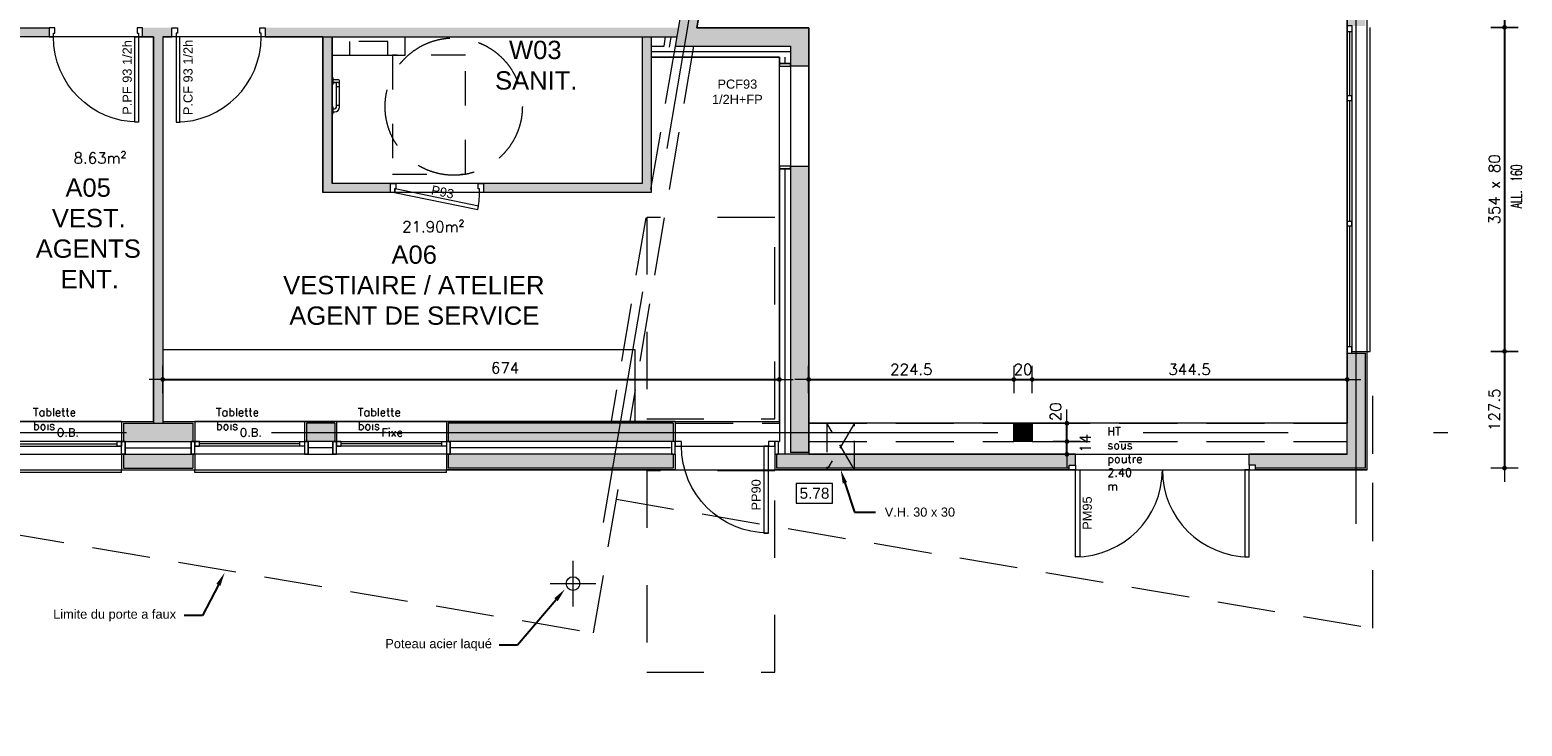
# Model space of a CAD drawing. Header units: metres. Extents: x 7788 to 81588, y -12566 to 39820.
# Tile 15 of 16: x 65276 to 81588, y 14314 to 21922. Entities that reach past the tile are written whole.
import ezdxf
from ezdxf import colors
from ezdxf.entities.mleader import LeaderData, LeaderLine
from ezdxf.math import Vec2, Vec3

# ---------------------------------------------------------------- set-up
doc = ezdxf.new("R2010")
doc.units = ezdxf.units.M
doc.header["$LTSCALE"] = 50
for name, pattern in [('AXES', [50.8, 31.75, -6.35, 6.35, -6.35]), ('CACHE', [9.525, 6.35, -3.175]), ('INTERROMPU', [19.05, 12.7, -6.35]), ('PLURIELLE', [0.5, 0.25, -0.25])]:
    doc.linetypes.add(name, pattern=pattern)
doc.layers.get('0').update_dxf_attribs({"lineweight": 0})
doc.layers.get('DefPoints').update_dxf_attribs({"lineweight": 0})
for name, color, linetype, lineweight in [('D-CLDIST', 3, 'Continuous', 0), ('D-CLDOUB', 2, 'Continuous', 0), ('D-ISOLAT', 104, 'Continuous', 0), ('E-MOBIL', 43, 'Continuous', 0), ('E-SERRUR', 9, 'Continuous', 0), ('H-CLOISON', 20, 'Continuous', 0), ('H-PAROIS', 9, 'Continuous', 0), ('O-MENUISEXT', 1, 'Continuous', 0), ('O-MENUISINT', 6, 'Continuous', 0), ('P-PLAF. PLACO', 60, 'Continuous', 0), ('R-ACCESSIBILITE PMR', 202, 'Continuous', 0), ('R-COT50', 7, 'Continuous', 0), ('R-TEXTE1', 7, 'Continuous', 0), ('R-TEXTE2', 1, 'Continuous', 0), ('S-AXESTR', 1, 'AXES', 0), ('S-CHARPENTE', 8, 'Continuous', 0), ('S-ELTVUS', 195, 'Continuous', 0), ('S-MACON', 4, 'Continuous', 0), ('S-POUTRE', 8, 'INTERROMPU', 0), ('S-SANIT.', 143, 'Continuous', 0), ('T-DIVERS', 52, 'Continuous', 0), ('T-TEXTE SURFACE', 31, 'Continuous', 0), ('V-ENDUIT', 3, 'Continuous', 0)]:
    doc.layers.add(name, color=color, linetype=linetype, lineweight=lineweight)
doc.layers.add('SU-SURHAB', color=21, linetype='Continuous', lineweight=0, plot=False)
doc.layers.add('SU-SURHOB', color=225, linetype='Continuous', lineweight=0, plot=False)
doc.styles.add('AAP Fort', font='swiss.ttf')
doc.styles.add('Cotation', font='Romans.shx')
doc.linetypes.add('ISOLATION', pattern='A,0.00254,-2.54,[134,ltypeshp.shx,S=2.54,R=0,X=-2.54,Y=0],-5.08,[134,ltypeshp.shx,S=2.54,R=180,X=2.54,Y=0],-2.54', length=10.16254)
doc.dimstyles.new('COT50', dxfattribs={"dimscale": 0, "dimtxt": 120, "dimasz": 10, "dimexe": 1.25, "dimexo": 0.625, "dimgap": 50, "dimtad": 1, "dimdec": 1, "dimlfac": 0.1, "dimrnd": 0.5, "dimdsep": 46, "dimtxsty": 'Cotation', "dimblk1": 'POINTCOT', "dimblk2": 'POINTCOT', "dimsah": 1, "dimcen": 150, "dimse1": 1, "dimse2": 1, "dimadec": 0, "dimazin": 0, "dimtfac": 1, "dimtdec": 1, "dimtix": 1, "dimtmove": 2, "dimatfit": 3, "dimldrblk": 'POINTCOT', "dimfxl": 1, "dimtolj": 1, "dimarcsym": 0})

# ---------------------------------------------------------------- blocks, each defined once
blk = doc.blocks.new('Pint_Cloison10_93')
for points in [[(-8.5, 0), (-4.5, 0), (-4.5, 93), (-8.5, 93)], [(-96, -10), (-102, -10), (-102, 0), (-97.5, 0), (-97.5, -4), (-96, -4)]]:
    blk.add_lwpolyline(points, close=True)
blk.add_lwpolyline([(0, -10), (-6, -10), (-6, -4), (-4.5, -4), (-4.5, 0), (0, 0), (0, -10)])
at = {"ltscale": 25}
blk.add_arc((-4.5, 0), 93, 90, 180, dxfattribs=at)
blk = doc.blocks.new('PORTE 90 CLOIS 12 SEMI FERMEE')
blk.add_lwpolyline([(-2, 0), (-2, -6), (-8, -6), (-8, -4.5), (-12, -4.5), (-12, 0), (-2, 0)])
for points in [[(-8.1, -5.3), (-12, -4.5), (-30.7, -95.6), (-26.8, -96.4)], [(-2, -96), (-2, -102), (-12, -102), (-12, -97.5), (-8, -97.5), (-8, -96)]]:
    blk.add_lwpolyline(points, close=True)
at = {"ltscale": 25}
blk.add_arc((-12, -4.5), 93, 258.4134, 270, dxfattribs=at)
blk = doc.blocks.new('Pext_90')
for points in [[(-7, 0), (-12, 0), (-12, 95), (-7, 95)], [(-102, -5), (-109, -5), (-109, 0), (-102, 0)], [(0, -5), (-7, -5), (-7, 0), (0, 0)]]:
    blk.add_lwpolyline(points, close=True)
blk.add_arc((-7, 0), 95, 90, 180)
blk = doc.blocks.new('POINTCOT')
for p, q in [((0, 15), (0, -15)), ((-15, 0), (15, 0))]:
    blk.add_line(p, q)
at = {"const_width": 2.5}
blk.add_lwpolyline([(-1.3, 0, 1), (1.3, 0, 1)], format="xyb", close=True, dxfattribs=at)
blk = doc.blocks.new('*D421')
at = {"layer": 'DefPoints', "color": 0}
for p in [(79895, 28913), (79895, 21949), (81395, 21949)]:
    blk.add_point(p, dxfattribs=at)
at = {"layer": 'R-COT50', "color": 0, "lineweight": -2}
blk.add_line((81395, 28903), (81395, 21959), dxfattribs=at)
at = {"layer": 'R-COT50', "color": 0, "lineweight": -2, "xscale": 10, "yscale": 10, "zscale": 10}
for p, rotation in [((81395, 28913), 90), ((81395, 21949), 270)]:
    blk.add_blockref('POINTCOT', p, dxfattribs=dict(at, rotation=rotation))
at = {"layer": 'R-COT50', "color": 0, "insert": (81285, 25431), "char_height": 120, "attachment_point": 5, "rotation": 90, "style": 'Cotation'}
blk.add_mtext('\\A1;696.5', dxfattribs=at)
blk = doc.blocks.new('*D422')
at = {"layer": 'DefPoints', "color": 0}
for p in [(79895, 21949), (79895, 18409), (81395, 18409)]:
    blk.add_point(p, dxfattribs=at)
at = {"layer": 'R-COT50', "color": 0, "lineweight": -2}
blk.add_line((81395, 21939), (81395, 18419), dxfattribs=at)
at = {"layer": 'R-COT50', "color": 0, "lineweight": -2, "xscale": 10, "yscale": 10, "zscale": 10}
for p, rotation in [((81395, 21949), 90), ((81395, 18409), 270)]:
    blk.add_blockref('POINTCOT', p, dxfattribs=dict(at, rotation=rotation))
at = {"layer": 'R-COT50', "color": 0, "insert": (81285, 20179), "char_height": 120, "attachment_point": 5, "rotation": 90, "style": 'Cotation'}
blk.add_mtext('\\A1;354 x 80', dxfattribs=at)
blk = doc.blocks.new('*D423')
at = {"layer": 'DefPoints', "color": 0}
for p in [(79895, 18409), (79895, 17134), (81395, 17134)]:
    blk.add_point(p, dxfattribs=at)
at = {"layer": 'R-COT50', "color": 0, "lineweight": -2}
blk.add_line((81395, 18399), (81395, 17144), dxfattribs=at)
at = {"layer": 'R-COT50', "color": 0, "lineweight": -2, "xscale": 10, "yscale": 10, "zscale": 10}
for p, rotation in [((81395, 18409), 90), ((81395, 17134), 270)]:
    blk.add_blockref('POINTCOT', p, dxfattribs=dict(at, rotation=rotation))
at = {"layer": 'R-COT50', "color": 0, "insert": (81285, 17772), "char_height": 120, "attachment_point": 5, "rotation": 90, "style": 'Cotation'}
blk.add_mtext('\\A1;127.5', dxfattribs=at)
blk = doc.blocks.new('*D569')
at = {"layer": 'DefPoints', "color": 0}
for p in [(76032, 18102), (73789, 17624), (76032, 17624)]:
    blk.add_point(p, dxfattribs=at)
at = {"layer": 'R-COT50', "color": 0, "lineweight": -2}
blk.add_line((73799, 18102), (76022, 18102), dxfattribs=at)
at = {"layer": 'R-COT50', "color": 0, "lineweight": -2, "xscale": 10, "yscale": 10, "zscale": 10, "rotation": 180}
blk.add_blockref('POINTCOT', (73789, 18102), dxfattribs=at)
at = {"layer": 'R-COT50', "color": 0, "lineweight": -2, "xscale": 10, "yscale": 10, "zscale": 10}
blk.add_blockref('POINTCOT', (76032, 18102), dxfattribs=at)
at = {"layer": 'R-COT50', "color": 0, "insert": (74911, 18212), "char_height": 120, "attachment_point": 5, "style": 'Cotation'}
blk.add_mtext('\\A1;224.5', dxfattribs=at)
blk = doc.blocks.new('*D570')
at = {"layer": 'DefPoints', "color": 0}
for p in [(76232, 18102), (76032, 17624), (76232, 17624)]:
    blk.add_point(p, dxfattribs=at)
at = {"layer": 'R-COT50', "color": 0, "lineweight": -2}
for p, q in [((76022, 18102), (76012, 18102)), ((76032, 18102), (76232, 18102)), ((76242, 18102), (76252, 18102))]:
    blk.add_line(p, q, dxfattribs=at)
at = {"layer": 'R-COT50', "color": 0, "lineweight": -2, "xscale": 10, "yscale": 10, "zscale": 10}
blk.add_blockref('POINTCOT', (76032, 18102), dxfattribs=at)
at = {"layer": 'R-COT50', "color": 0, "lineweight": -2, "xscale": 10, "yscale": 10, "zscale": 10, "rotation": 180}
blk.add_blockref('POINTCOT', (76232, 18102), dxfattribs=at)
at = {"layer": 'R-COT50', "color": 0, "insert": (76132, 18212), "char_height": 120, "attachment_point": 5, "style": 'Cotation'}
blk.add_mtext('\\A1;20', dxfattribs=at)
blk = doc.blocks.new('*D571')
at = {"layer": 'DefPoints', "color": 0}
for p in [(79675, 18102), (76232, 17624), (79675, 17624)]:
    blk.add_point(p, dxfattribs=at)
at = {"layer": 'R-COT50', "color": 0, "lineweight": -2}
blk.add_line((76242, 18102), (79665, 18102), dxfattribs=at)
at = {"layer": 'R-COT50', "color": 0, "lineweight": -2, "xscale": 10, "yscale": 10, "zscale": 10, "rotation": 180}
blk.add_blockref('POINTCOT', (76232, 18102), dxfattribs=at)
at = {"layer": 'R-COT50', "color": 0, "lineweight": -2, "xscale": 10, "yscale": 10, "zscale": 10}
blk.add_blockref('POINTCOT', (79675, 18102), dxfattribs=at)
at = {"layer": 'R-COT50', "color": 0, "insert": (77953, 18212), "char_height": 120, "attachment_point": 5, "style": 'Cotation'}
blk.add_mtext('\\A1;344.5', dxfattribs=at)
blk = doc.blocks.new('*D362')
at = {"layer": 'DefPoints', "color": 0}
for p in [(76401, 17424), (76612, 17424), (76401, 17284)]:
    blk.add_point(p, dxfattribs=at)
at = {"layer": 'R-COT50', "color": 0, "lineweight": -2}
blk.add_line((76612, 17294), (76612, 17414), dxfattribs=at)
at = {"layer": 'R-COT50', "color": 0, "lineweight": -2, "xscale": 10, "yscale": 10, "zscale": 10}
for p, rotation in [((76612, 17424), 90), ((76612, 17284), 270)]:
    blk.add_blockref('POINTCOT', p, dxfattribs=dict(at, rotation=rotation))
at = {"layer": 'R-COT50', "color": 0, "insert": (76813, 17403), "char_height": 120, "attachment_point": 5, "rotation": 90, "style": 'Cotation'}
blk.add_mtext('\\A1;14', dxfattribs=at)
blk = doc.blocks.new('*D363')
at = {"layer": 'DefPoints', "color": 0}
for p in [(76232, 17624), (76612, 17624), (76401, 17424)]:
    blk.add_point(p, dxfattribs=at)
at = {"layer": 'R-COT50', "color": 0, "lineweight": -2}
blk.add_line((76612, 17434), (76612, 17614), dxfattribs=at)
at = {"layer": 'R-COT50', "color": 0, "lineweight": -2, "xscale": 10, "yscale": 10, "zscale": 10}
for p, rotation in [((76612, 17624), 90), ((76612, 17424), 270)]:
    blk.add_blockref('POINTCOT', p, dxfattribs=dict(at, rotation=rotation))
at = {"layer": 'R-COT50', "color": 0, "insert": (76489, 17749), "char_height": 120, "attachment_point": 5, "rotation": 90, "style": 'Cotation'}
blk.add_mtext('\\A1;20', dxfattribs=at)
blk = doc.blocks.new('*D378')
at = {"layer": 'DefPoints', "color": 0}
for p in [(73469, 18102), (66729, 17644), (73469, 17644)]:
    blk.add_point(p, dxfattribs=at)
at = {"layer": 'R-COT50', "color": 0, "lineweight": -2}
blk.add_line((66739, 18102), (73459, 18102), dxfattribs=at)
at = {"layer": 'R-COT50', "color": 0, "lineweight": -2, "xscale": 10, "yscale": 10, "zscale": 10, "rotation": 180}
blk.add_blockref('POINTCOT', (66729, 18102), dxfattribs=at)
at = {"layer": 'R-COT50', "color": 0, "lineweight": -2, "xscale": 10, "yscale": 10, "zscale": 10}
blk.add_blockref('POINTCOT', (73469, 18102), dxfattribs=at)
at = {"layer": 'R-COT50', "color": 0, "insert": (70471, 18229), "char_height": 120, "attachment_point": 5, "style": 'Cotation'}
blk.add_mtext('\\A1;674', dxfattribs=at)

msp = doc.modelspace()

# ---------------------------------------------------------------- hatches: boundary and pattern name
at = {"layer": 'H-CLOISON'}
for points in [[(64084.13, 21844.27), (64084.13, 21944.27), (65489.13, 21944.27), (65489.13, 21844.27)], [(66829.13, 21944.27), (66509.13, 21944.27), (66509.13, 21844.27), (66829.13, 21844.27)], [(72345.43, 21844.73), (72362.4, 21944.27), (67849.13, 21944.27), (67849.13, 21844.27)], [(66629.13, 17624.27), (66729.13, 17624.27), (66729.13, 21844.27), (66629.13, 21844.27)], [(68579.13, 21844.27), (68479.13, 21844.27), (68479.13, 20244.27), (68579.13, 20244.27)], [(72069.13, 21844.27), (71969.13, 21844.27), (71969.13, 20244.27), (72069.13, 20244.27)], [(69216.63, 20244.27), (68479.13, 20244.27), (68479.13, 20144.27), (69216.63, 20144.27)], [(72069.13, 20244.27), (70236.63, 20244.27), (70236.63, 20144.27), (72069.13, 20144.27)]]:
    msp.add_hatch(color=256, dxfattribs=at).paths.add_polyline_path(points)
at = {"layer": 'H-PAROIS'}
h = msp.add_hatch(color=158, dxfattribs=at)
h.dxf.hatch_style = 1
h.paths.add_polyline_path([(73105.38, 25112.84), (73715.61, 28692.84), (77679.77, 28692.84), (77679.77, 28862.84), (77609.77, 28862.84), (77609.77, 28892.84), (73749.7, 28892.84), (74056.52, 30692.84), (74105.95, 30982.84), (73903.07, 30982.84), (73853.63, 30692.84), (65709.13, 30692.84), (65709.13, 30492.84), (73819.54, 30492.84), (72328.31, 21744.27), (73589.13, 21744.27), (73589.13, 21524.27), (73789.13, 21524.27), (73789.13, 21944.27), (72565.29, 21944.27), (73071.29, 24912.84), (79674.77, 24912.84), (79674.77, 21964.27), (79874.77, 21964.27), (79874.77, 28892.84), (78649.77, 28892.84), (78649.77, 28862.84), (78579.77, 28862.84), (78579.77, 28692.84), (79674.77, 28692.84), (79674.77, 25112.84)])
h = msp.add_hatch(color=158, dxfattribs=at)
h.dxf.hatch_style = 1
h.paths.add_polyline_path([(73589.13, 17304.27), (73789.13, 17304.27), (73789.13, 20434.27), (73589.13, 20434.27)])
h = msp.add_hatch(color=158, dxfattribs=at)
h.dxf.hatch_style = 1
h.paths.add_polyline_path([(79674.77, 17284.27), (79874.77, 17284.27), (79874.77, 18389.27), (79674.77, 18389.27)])
h = msp.add_hatch(color=158, dxfattribs=at)
h.dxf.hatch_style = 1
h.paths.add_polyline_path([(66299.13, 17624.27), (66299.13, 17424.27), (67059.13, 17424.27), (67059.13, 17624.27)])
h = msp.add_hatch(color=158, dxfattribs=at)
h.dxf.hatch_style = 1
h.paths.add_polyline_path([(68609.13, 17424.27), (68609.13, 17624.27), (68299.13, 17624.27), (68299.13, 17424.27)])
h = msp.add_hatch(color=158, dxfattribs=at)
h.dxf.hatch_style = 1
h.paths.add_polyline_path([(72309.13, 17424.27), (72309.13, 17624.27), (69849.13, 17624.27), (69849.13, 17424.27)])
h = msp.add_hatch(color=158, dxfattribs=at)
h.dxf.hatch_style = 1
h.paths.add_polyline_path([(76231.95, 17624.27), (76031.95, 17624.27), (76031.95, 17424.27), (76231.95, 17424.27)])
h = msp.add_hatch(color=158, dxfattribs=at)
h.dxf.hatch_style = 1
h.paths.add_polyline_path([(67059.13, 17134.27), (67059.13, 17284.27), (66299.13, 17284.27), (66299.13, 17134.27)])
h = msp.add_hatch(color=158, dxfattribs=at)
h.dxf.hatch_style = 1
h.paths.add_polyline_path([(72309.13, 17134.27), (72309.13, 17284.27), (69849.13, 17284.27), (69849.13, 17134.27)])
h = msp.add_hatch(color=158, dxfattribs=at)
h.dxf.hatch_style = 1
h.paths.add_polyline_path([(76634.77, 17134.27), (76634.77, 17164.27), (76704.77, 17164.27), (76704.77, 17284.27), (73439.13, 17284.27), (73439.13, 17134.27)])
h = msp.add_hatch(color=158, dxfattribs=at)
h.dxf.hatch_style = 1
h.paths.add_polyline_path([(79874.77, 17134.27), (79874.77, 17284.27), (78604.77, 17284.27), (78604.77, 17164.27), (78674.77, 17164.27), (78674.77, 17134.27)])

# ---------------------------------------------------------------- linework, layer by layer
at = {"layer": 'D-CLDIST'}
for p, q in [((66509.13, 21844.27), (66629.13, 21844.27)), ((66629.13, 21844.27), (66629.13, 17624.27)), ((66729.13, 21844.27), (66829.13, 21844.27)), ((66729.13, 21844.27), (66729.13, 17624.27)), ((67849.13, 21844.27), (71969.13, 21844.27)), ((68479.13, 21844.27), (68479.13, 20144.27)), ((68579.13, 21844.27), (68579.13, 20244.27)), ((71969.13, 21844.27), (72345.43, 21844.73)), ((71969.13, 21844.27), (71969.13, 20244.27)), ((72069.13, 21844.27), (72069.13, 20144.27)), ((69216.63, 20244.27), (68579.13, 20244.27)), ((71969.13, 20244.27), (70236.63, 20244.27)), ((69216.63, 20144.27), (68479.13, 20144.27)), ((72069.13, 20144.27), (70236.63, 20144.27))]:
    msp.add_line(p, q, dxfattribs=at)
msp.add_lwpolyline([(64084.13, 21844.27), (64084.13, 21944.27), (65489.13, 21944.27), (65489.13, 21844.27), (64309.13, 21844.27)], dxfattribs=at)
at = {"layer": 'D-CLDOUB'}
for p, q in [((69379.13, 21644.27), (69379.13, 21844.27)), ((72069.13, 21744.27), (72208.31, 21744.27)), ((72208.31, 21744.27), (72225.41, 21844.59)), ((68579.13, 21644.27), (69379.13, 21644.27)), ((72069.13, 21624.27), (73469.13, 21624.27)), ((73469.13, 21624.27), (73469.13, 21524.27)), ((73469.13, 20404.27), (73469.13, 17424.27)), ((66279.13, 17644.27), (66629.13, 17644.27)), ((66279.13, 17644.27), (66279.13, 17424.27)), ((66729.13, 17644.27), (67079.13, 17644.27)), ((67079.13, 17644.27), (67079.13, 17424.27)), ((68629.13, 17644.27), (68279.13, 17644.27)), ((68279.13, 17644.27), (68279.13, 17424.27)), ((68629.13, 17644.27), (68629.13, 17424.27)), ((72329.13, 17644.27), (69829.13, 17644.27)), ((69829.13, 17644.27), (69829.13, 17424.27)), ((72329.13, 17644.27), (72329.13, 17424.27)), ((73459.13, 17424.27), (73469.13, 17424.27))]:
    msp.add_line(p, q, dxfattribs=at)
at = {"layer": 'D-ISOLAT', "color": 32, "linetype": 'ISOLATION'}
for p, q in [((72267.17, 21732.49), (72286.1, 21843.57)), ((72069.13, 21684.27), (73589.13, 21684.27)), ((73529.13, 21624.27), (73529.13, 21554.27)), ((73529.13, 20404.27), (73529.13, 17284.27)), ((66329.13, 17354.27), (67029.13, 17354.27)), ((68579.13, 17354.27), (68329.13, 17354.27)), ((72280.31, 17354.27), (69879.13, 17354.27))]:
    msp.add_line(p, q, dxfattribs=at)
at = {"layer": 'E-MOBIL'}
for p, q in [((71894.13, 18424.27), (66729.13, 18424.27)), ((71894.13, 17624.27), (71894.13, 18424.27))]:
    msp.add_line(p, q, dxfattribs=at)
at = {"layer": 'E-SERRUR'}
for points in [[(73589.13, 21554.27), (73469.13, 21554.27), (73469.13, 21524.27), (73589.13, 21524.27)], [(73469.13, 21554.27), (73589.13, 21554.27), (73589.13, 20404.27), (73469.13, 20404.27)], [(73589.13, 20434.27), (73469.13, 20434.27), (73469.13, 20404.27), (73589.13, 20404.27)], [(76634.77, 17164.27), (76704.77, 17164.27), (76704.77, 17114.27), (76634.77, 17114.27)], [(78674.77, 17164.27), (78604.77, 17164.27), (78604.77, 17114.27), (78674.77, 17114.27)], [(76704.77, 17114.27), (76754.77, 17114.27), (76754.77, 16164.27), (76704.77, 16164.27)], [(78604.77, 17114.27), (78554.77, 17114.27), (78554.77, 16164.27), (78604.77, 16164.27)]]:
    msp.add_lwpolyline(points, close=True, dxfattribs=at)
for centre, start, end in [((76704.77, 17114.27), 270, 360), ((78604.77, 17114.27), 180, 270)]:
    msp.add_arc(centre, 950, start, end, dxfattribs=at)
at = {"layer": 'O-MENUISEXT'}
for p, q in [((79674.77, 21899.27), (79674.77, 18459.27)), ((79699.77, 21899.27), (79699.77, 21199.27)), ((79724.77, 21949.27), (79724.77, 18409.27)), ((79699.77, 21149.27), (79699.77, 19829.27)), ((79699.77, 19779.27), (79699.77, 18459.27)), ((65079.13, 17374.27), (66279.13, 17374.27)), ((65129.13, 17399.27), (66229.13, 17399.27)), ((68279.13, 17374.27), (67079.13, 17374.27)), ((68229.13, 17399.27), (67129.13, 17399.27)), ((69829.13, 17374.27), (68629.13, 17374.27)), ((69779.13, 17399.27), (68679.13, 17399.27)), ((68319.13, 17284.27), (68589.13, 17284.27))]:
    msp.add_line(p, q, dxfattribs=at)
for points in [[(79724.77, 21969.27), (79724.77, 21899.27), (79674.77, 21899.27), (79674.77, 21969.27)], [(79724.77, 21149.27), (79724.77, 21199.27), (79674.77, 21199.27), (79674.77, 21149.27)], [(79724.77, 19779.27), (79724.77, 19829.27), (79674.77, 19829.27), (79674.77, 19779.27)], [(79724.77, 18389.27), (79724.77, 18459.27), (79674.77, 18459.27), (79674.77, 18389.27)], [(65039.13, 17284.27), (66319.13, 17284.27), (66319.13, 17424.27), (65039.13, 17424.27)], [(66279.13, 17374.27), (66229.13, 17374.27), (66229.13, 17424.27), (66279.13, 17424.27)], [(66279.13, 17284.27), (66279.13, 17424.27), (66319.13, 17424.27), (66319.13, 17284.27)], [(67079.13, 17284.27), (67079.13, 17424.27), (67039.13, 17424.27), (67039.13, 17284.27)], [(68319.13, 17284.27), (67039.13, 17284.27), (67039.13, 17424.27), (68319.13, 17424.27)], [(67079.13, 17374.27), (67129.13, 17374.27), (67129.13, 17424.27), (67079.13, 17424.27)], [(68279.13, 17374.27), (68229.13, 17374.27), (68229.13, 17424.27), (68279.13, 17424.27)], [(68319.13, 17284.27), (68319.13, 17424.27), (68279.13, 17424.27), (68279.13, 17284.27)], [(68629.13, 17284.27), (68629.13, 17424.27), (68589.13, 17424.27), (68589.13, 17284.27)], [(69869.13, 17284.27), (68589.13, 17284.27), (68589.13, 17424.27), (69869.13, 17424.27)], [(68629.13, 17374.27), (68679.13, 17374.27), (68679.13, 17424.27), (68629.13, 17424.27)], [(69829.13, 17374.27), (69779.13, 17374.27), (69779.13, 17424.27), (69829.13, 17424.27)], [(69869.13, 17284.27), (69869.13, 17424.27), (69829.13, 17424.27), (69829.13, 17284.27)], [(72329.13, 17284.27), (72329.13, 17424.27), (72289.13, 17424.27), (72289.13, 17284.27)], [(73459.13, 17284.27), (73459.13, 17424.27), (73419.13, 17424.27), (73419.13, 17284.27)]]:
    msp.add_lwpolyline(points, close=True, dxfattribs=at)
at = {"layer": 'P-PLAF. PLACO', "color": 253}
msp.add_lwpolyline([(72565.29, 21944.27), (73071.29, 24912.84), (79674.77, 24912.84), (79674.77, 17624.27), (73789.13, 17624.27), (73789.13, 21944.27), (72565.29, 21944.27)], dxfattribs=at)
at = {"layer": 'R-ACCESSIBILITE PMR', "linetype": 'PLURIELLE', "ltscale": 50}
for points in [[(73419.3, 19872.34), (72019.3, 19872.34), (72019.3, 17672.34), (73419.3, 17672.34), (73419.3, 19872.34)], [(73419.3, 17104.2), (72019.3, 17104.2), (72019.3, 14904.2), (73419.3, 14904.2), (73419.3, 17104.2)]]:
    msp.add_lwpolyline(points, dxfattribs=at)
at = {"layer": 'R-ACCESSIBILITE PMR', "linetype": 'INTERROMPU'}
msp.add_circle((69909.38, 21083.19), 750, dxfattribs=at)
at = {"layer": 'R-TEXTE1'}
msp.add_lwpolyline([(73651.49, 16752.2), (74048.37, 16752.2), (74048.37, 16964.29), (73651.49, 16964.29)], close=True, dxfattribs=at)
at = {"layer": 'S-AXESTR', "ltscale": 5}
for p, q in [((74106.06, 31578.62), (71542.4, 16538.49)), ((79774.77, 16524.27), (79774.77, 29812.84)), ((55219.13, 17524.27), (80774.77, 17524.27))]:
    msp.add_line(p, q, dxfattribs=at)
at = {"layer": 'S-CHARPENTE', "linetype": 'AXES', "ltscale": 0.5}
for p, q in [((71213.19, 15621.74), (71213.19, 16121.74)), ((70963.19, 15871.74), (71463.19, 15871.74))]:
    msp.add_line(p, q, dxfattribs=at)
at = {"layer": 'S-CHARPENTE'}
msp.add_circle((71213.19, 15871.74), 75, dxfattribs=at)
at = {"layer": 'S-ELTVUS'}
for p, q in [((79924.77, 18409.27, 30), (79924.77, 21949.27, 30)), ((79894.77, 18409.27), (79924.77, 18409.27, 30)), ((66279.13, 17644.27), (65079.13, 17644.27)), ((68279.13, 17644.27), (67079.13, 17644.27)), ((69829.13, 17644.27), (68629.13, 17644.27)), ((72399.13, 17374.27), (73349.13, 17374.27)), ((66279.13, 17084.27), (65079.13, 17084.27)), ((66279.13, 17084.27), (66279.13, 17114.27)), ((67079.13, 17084.27), (67079.13, 17114.27)), ((69829.13, 17084.27), (67079.13, 17084.27)), ((69829.13, 17084.27), (69829.13, 17114.27)), ((69829.13, 17084.27), (69829.13, 17084.27)), ((76754.77, 17114.27), (78554.77, 17114.27))]:
    msp.add_line(p, q, dxfattribs=at)
at = {"layer": 'S-MACON'}
for p, q in [((73903.07, 30982.84), (72328.31, 21744.27)), ((73789.13, 21524.27), (73789.13, 21944.27)), ((72328.31, 21744.27), (73589.13, 21744.27)), ((73589.13, 21744.27), (73589.13, 21524.27)), ((73789.13, 21524.27), (73589.13, 21524.27)), ((73589.13, 20434.27), (73589.13, 17304.27)), ((73589.13, 20434.27), (73789.13, 20434.27)), ((73789.13, 17304.27), (73789.13, 20434.27)), ((79674.77, 17284.27), (79674.77, 18389.27)), ((79674.77, 18389.27), (79874.77, 18389.27)), ((79874.77, 17134.27), (79874.77, 18389.27)), ((66299.13, 17624.27), (67059.13, 17624.27)), ((66299.13, 17624.27), (66299.13, 17424.27)), ((67059.13, 17624.27), (67059.13, 17424.27)), ((68609.13, 17624.27), (68299.13, 17624.27)), ((68299.13, 17624.27), (68299.13, 17424.27)), ((68609.13, 17624.27), (68609.13, 17424.27)), ((72309.13, 17624.27), (69849.13, 17624.27)), ((69849.13, 17624.27), (69849.13, 17424.27)), ((72309.13, 17624.27), (72309.13, 17424.27)), ((66299.13, 17424.27), (67059.13, 17424.27)), ((68609.13, 17424.27), (68299.13, 17424.27)), ((72309.13, 17424.27), (69849.13, 17424.27)), ((73789.13, 17304.27), (73589.13, 17304.27)), ((66299.13, 17284.27), (66299.13, 17134.27)), ((66299.13, 17284.27), (67059.13, 17284.27)), ((66299.13, 17134.27), (67059.13, 17134.27)), ((67059.13, 17284.27), (67059.13, 17134.27)), ((72309.13, 17284.27), (69849.13, 17284.27)), ((69849.13, 17284.27), (69849.13, 17134.27)), ((72309.13, 17134.27), (69849.13, 17134.27)), ((72309.13, 17284.27), (72309.13, 17134.27)), ((76704.77, 17284.27), (73439.13, 17284.27)), ((73439.13, 17284.27), (73439.13, 17134.27)), ((76634.77, 17134.27), (73439.13, 17134.27)), ((79674.77, 17284.27), (78604.77, 17284.27)), ((79874.77, 17134.27), (78674.77, 17134.27))]:
    msp.add_line(p, q, dxfattribs=at)
msp.add_lwpolyline([(76031.95, 17624.27), (76231.95, 17624.27), (76231.95, 17424.27), (76031.95, 17424.27)], close=True, dxfattribs=at)
for points in [[(76634.77, 17139.27), (76634.77, 17164.27), (76704.77, 17164.27), (76704.77, 17284.27)], [(78674.77, 17139.27), (78674.77, 17164.27), (78604.77, 17164.27), (78604.77, 17284.27)]]:
    msp.add_lwpolyline(points, dxfattribs=at)
at = {"layer": 'S-POUTRE'}
for p, q in [((72328.31, 21744.27), (71626.04, 17624.27)), ((72531.19, 21744.27), (71828.92, 17624.27)), ((73589.13, 21524.27), (73589.13, 20434.27)), ((73789.13, 21524.27), (73789.13, 20434.27)), ((79954.76, 15383.44), (79954.76, 18226.57)), ((72329.13, 17624.27), (73469.13, 17624.27)), ((73789.13, 17624.27), (76031.95, 17624.27)), ((76231.95, 17624.27), (79674.77, 17624.27)), ((73789.13, 17424.27), (76031.95, 17424.27)), ((76231.95, 17424.27), (79674.77, 17424.27)), ((71438.49, 15333.74), (71741.99, 17114.27)), ((71687.17, 16792.69), (79954.76, 15383.44)), ((64084.56, 16587.25), (71438.49, 15333.74))]:
    msp.add_line(p, q, dxfattribs=at)
at = {"layer": 'S-SANIT.'}
for p, q in [((68579.13, 21397.35), (68579.13, 21327.35)), ((68589.13, 21397.35), (68579.13, 21397.35)), ((68591.13, 21329.35), (68591.13, 21395.35)), ((68593, 21379.35), (68643.94, 21379.35)), ((68579.13, 21327.35), (68589.13, 21327.35)), ((68593, 21345.35), (68627.01, 21345.35)), ((68643.94, 21345.35), (68595.47, 21345.35)), ((68627, 21304.35), (68661, 21304.35)), ((68627.01, 21100.35), (68627.01, 21345.35)), ((68661.01, 21100.35), (68661.01, 21362.35)), ((68589.13, 21077.35), (68579.13, 21077.35)), ((68579.13, 21077.35), (68579.13, 21007.35)), ((68591.13, 21009.35), (68591.13, 21075.35)), ((68591.13, 21059.35), (68607.13, 21059.35)), ((68627, 21100.35), (68661, 21100.35)), ((68627, 21077.35), (68627, 21100.35)), ((68661, 21077.35), (68661, 21100.35)), ((68579.13, 21007.19), (68589.13, 21007.19)), ((68591.13, 21025.35), (68607.13, 21025.35))]:
    msp.add_line(p, q, dxfattribs=at)
at = {"layer": 'S-SANIT.', "color": 32, "linetype": 'CACHE'}
msp.add_lwpolyline([(68769.13, 21644.27), (69189.13, 21644.27), (69189.13, 21794.27), (68769.13, 21794.27)], close=True, dxfattribs=at)
at = {"layer": 'S-SANIT.', "linetype": 'PLURIELLE', "ltscale": 30}
msp.add_lwpolyline([(70039.49, 21644.27), (69239.49, 21644.27), (69239.49, 20344.27), (70039.49, 20344.27)], close=True, dxfattribs=at)
at = {"layer": 'S-SANIT.'}
for centre, radius, start, end in [((68589.13, 21395.35), 2, 360, 90), ((68644.01, 21362.35), 17, 269.795012, 90.204988), ((68589.13, 21329.35), 2, 270, 360), ((68589.13, 21075.35), 2, 360, 90), ((68609, 21077.35), 52, 270, 360), ((68609, 21077.35), 18, 270, 360), ((68589.13, 21009.19), 2, 270, 360)]:
    msp.add_arc(centre, radius, start, end, dxfattribs=at)
at = {"layer": 'SU-SURHAB'}
for points in [[(72985.76, 24411.04), (72565.29, 21944.27), (73789.13, 21944.27), (73789.13, 17284.27), (79674.77, 17284.27), (79674.77, 24912.84), (73071.29, 24912.84)], [(64809.13, 19624.27), (64309.13, 19624.27), (64309.13, 17644.27), (66629.13, 17644.27), (66629.13, 21844.27), (64809.13, 21844.27)], [(66729.13, 17644.27), (73469.13, 17644.27), (73469.13, 21624.27), (72069.13, 21624.27), (72069.13, 20144.27), (68479.13, 20144.27), (68479.13, 21844.27), (66729.13, 21844.27)], [(68579.13, 21844.27), (71969.13, 21844.27), (71969.13, 20244.27), (68579.13, 20244.27)]]:
    msp.add_lwpolyline(points, close=True, dxfattribs=at)
at = {"layer": 'SU-SURHOB'}
msp.add_lwpolyline([(50839.13, -3785.73), (56099.13, -3785.73), (56099.13, -6925.73), (56339.13, -6925.73), (56339.13, -6155.73), (73749.13, -6155.73), (73749.13, -6925.73), (73989.13, -6925.73), (73989.13, 6364.27), (56319.13, 6364.27), (56319.13, 17114.27), (79894.77, 17114.27), (79894.77, 28912.84), (73753.11, 28912.84), (74109.36, 31002.84), (44559.13, 31002.84)], dxfattribs=at)
at = {"layer": 'T-DIVERS', "linetype": 'CACHE'}
for p, q in [((74289.13, 17624.27), (73989.13, 17114.27)), ((74289.13, 17114.27), (73989.13, 17624.27))]:
    msp.add_line(p, q, dxfattribs=at)
msp.add_lwpolyline([(73989.13, 17624.27), (73989.13, 17114.27), (74289.13, 17114.27), (74289.13, 17624.27)], close=True, dxfattribs=at)
at = {"layer": 'V-ENDUIT'}
for p, q in [((79724.77, 18409.27), (79894.77, 18409.27)), ((79894.77, 17114.27), (79894.77, 18409.27)), ((66279.13, 17284.27), (66279.13, 17114.27)), ((67079.13, 17284.27), (67079.13, 17114.27)), ((69829.13, 17284.27), (69829.13, 17114.27)), ((72329.13, 17284.27), (72329.13, 17114.27)), ((73419.13, 17284.27), (73419.13, 17114.27)), ((66279.13, 17114.27), (67079.13, 17114.27)), ((72329.13, 17114.27), (69829.13, 17114.27)), ((76634.77, 17114.27), (73419.13, 17114.27)), ((79894.77, 17114.27), (78674.77, 17114.27))]:
    msp.add_line(p, q, dxfattribs=at)

# ---------------------------------------------------------------- block references
at = {"layer": 'O-MENUISEXT', "xscale": -10, "yscale": 10, "zscale": 10, "rotation": 180}
msp.add_blockref('Pext_90', (73419.13, 17374.27), dxfattribs=at)
at = {"layer": 'O-MENUISINT', "yscale": 10, "zscale": 10}
for name, p, xscale, rotation in [('Pint_Cloison10_93', (66509.13, 21844.27), -10, 180), ('Pint_Cloison10_93', (66829.13, 21844.27), 10, 180.0000000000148), ('PORTE 90 CLOIS 12 SEMI FERMEE', (69216.63, 20264.27), 10, 89.9999999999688)]:
    msp.add_blockref(name, p, dxfattribs=dict(at, xscale=xscale, rotation=rotation))

# ---------------------------------------------------------------- texts
at = {"layer": 'E-SERRUR', "insert": (73009.54, 21244.74), "char_height": 100, "width": 900, "attachment_point": 5, "style": 'AAP Fort'}
msp.add_mtext('PCF93 1/2H+FP', dxfattribs=at)
at = {"layer": 'E-SERRUR', "insert": (76834.46, 16641.96), "char_height": 100, "width": 900, "attachment_point": 5, "rotation": 90, "style": 'AAP Fort'}
msp.add_mtext('PM95 ', dxfattribs=at)
at = {"layer": 'O-MENUISEXT', "insert": (73214.97, 16840.85), "char_height": 100, "width": 900, "attachment_point": 5, "rotation": 90, "style": 'AAP Fort'}
msp.add_mtext('PP90', dxfattribs=at)
at = {"layer": 'O-MENUISINT', "char_height": 100, "width": 1609.7149, "attachment_point": 5, "style": 'AAP Fort'}
for s, insert, rotation in [('\\A1;P.PF 93 1/2h', (66340.7, 21401.56), 90), ('\\A1;P.CF 93 1/2h', (67005.43, 21401.56), 90), ('P93', (69788.56, 20149.83), 348.413391)]:
    msp.add_mtext(s, dxfattribs=dict(at, insert=insert, rotation=rotation))
at = {"layer": 'R-COT50', "style": 'Cotation', "width": 0.6}
msp.add_text('ALL.  160', height=120, rotation=90, dxfattribs=at).set_placement((81585.58, 19974.59))
at = {"layer": 'R-TEXTE1', "char_height": 90, "attachment_point": 1, "style": 'Cotation'}
for s, insert in [('{\\W1;Tablette bois}', (65310.26, 17789.45)), ('{\\W1;Tablette bois}', (67310.26, 17789.45)), ('{\\W1;Tablette bois}', (68860.26, 17789.45)), ('{\\W1;O.B.}', (65569.21, 17568.04)), ('{\\W1;O.B.}', (67569.21, 17568.04)), ('{\\W1;Fixe}', (69119.21, 17568.04))]:
    msp.add_mtext_dynamic_manual_height_columns(s, width=79.3871, gutter_width=12.5, heights=[0], dxfattribs=dict(at, insert=insert))
at = {"layer": 'R-TEXTE1', "insert": (77053.37, 17579.97), "char_height": 90, "attachment_point": 1, "rotation": 0.000016, "style": 'Cotation'}
msp.add_mtext_dynamic_manual_height_columns('{\\W1;HT sous poutre 2.40 m}', width=147.1375, gutter_width=12.5, heights=[0], dxfattribs=at)
at = {"layer": 'R-TEXTE1', "insert": (73852.77, 16858.25), "char_height": 120, "width": 512.6868, "attachment_point": 5, "rotation": 359.999997, "style": 'AAP Fort'}
msp.add_mtext('5.78', dxfattribs=at)
at = {"layer": 'R-TEXTE2', "char_height": 200, "attachment_point": 4, "style": 'AAP Fort'}
for s, insert, width in [('{\\fArial|b0|i0|c0|p34;\\W7.2511; \\W1;W03\\P{\\W5.2854; }SANIT.}', (69951.09, 21534.57), 1684.1454), ('{\\fArial|b0|i0|c0|p34;\\W7.7177; \\W1;A05\\P{\\W5.81176; }VEST.\\P{\\W3.54199; }AGENTS\\P{\\W7.04726; }ENT.}', (65065.92, 19698.1), 1684.1454), ('{\\fArial|b0|i0|c0|p34;\\W9.1075;    \\W1;A06\\P\\W7.0596;   \\W1;VESTIAIRE / ATELIER\\P\\W7.3487;   \\W1;AGENT DE SERVICE}', (66401.43, 19131.4), 6140.1844)]:
    msp.add_mtext(s, dxfattribs=dict(at, insert=insert, width=width))
at = {"layer": 'T-TEXTE SURFACE', "char_height": 120, "attachment_point": 1, "style": 'Cotation'}
for s, insert in [('8.63m²', (65754.71, 20580.81)), ('21.90m²', (69346.21, 19830.87))]:
    msp.add_mtext(s, dxfattribs=dict(at, insert=insert))

# ---------------------------------------------------------------- dimensions: what is measured, and where the dimension line sits
at = {"layer": 'R-COT50'}
for base, p1, p2, picture, middle in [((81394.77, 21949.27), (79894.77, 28912.84), (79894.77, 21949.27), '*D421', (81284.77, 25431.06)), ((81394.77, 17134.27), (79894.77, 18409.27), (79894.77, 17134.27), '*D423', (81284.77, 17771.77))]:
    dim = msp.add_linear_dim(base=base, p1=p1, p2=p2, angle=90, dimstyle='COT50', override={"dimscale": 1}, dxfattribs=at)
    dim.commit()
    dim.dimension.update_dxf_attribs({"geometry": picture, "text_midpoint": middle})
dim = msp.add_linear_dim(base=(81394.77, 18409.27), p1=(79894.77, 21949.27), p2=(79894.77, 18409.27), angle=90, text='<> x 80', dimstyle='COT50', override={"dimscale": 1}, dxfattribs=at)
dim.commit()
dim.dimension.update_dxf_attribs({"geometry": '*D422', "text_midpoint": (81284.77, 20179.27)})
dim = msp.add_linear_dim(base=(73469.13, 18102.49), p1=(66729.13, 17644.27), p2=(73469.13, 17644.27), dimstyle='COT50', override={"dimscale": 1}, dxfattribs=at)
dim.commit()
dim.dimension.update_dxf_attribs({"geometry": '*D378', "text_midpoint": (70471.18, 18229.08), "dimtype": 160})
for base, p1, p2, picture, middle in [((76031.95, 18102.49), (73789.13, 17624.27), (76031.95, 17624.27), '*D569', (74910.54, 18212.49)), ((76231.95, 18102.49), (76031.95, 17624.27), (76231.95, 17624.27), '*D570', (76131.95, 18212.49)), ((79674.77, 18102.49), (76231.95, 17624.27), (79674.77, 17624.27), '*D571', (77953.36, 18212.49))]:
    dim = msp.add_linear_dim(base=base, p1=p1, p2=p2, dimstyle='COT50', override={"dimscale": 1}, dxfattribs=at)
    dim.commit()
    dim.dimension.update_dxf_attribs({"geometry": picture, "text_midpoint": middle})
for base, p1, p2, picture, middle in [((76611.94, 17624.27), (76400.68, 17424.27), (76231.95, 17624.27), '*D363', (76489.04, 17748.55)), ((76611.94, 17424.27), (76400.68, 17284.27), (76400.68, 17424.27), '*D362', (76813.38, 17403.46))]:
    dim = msp.add_linear_dim(base=base, p1=p1, p2=p2, angle=90, dimstyle='COT50', override={"dimscale": 1}, dxfattribs=at)
    dim.commit()
    dim.dimension.update_dxf_attribs({"geometry": picture, "text_midpoint": middle, "dimtype": 160})

# ---------------------------------------------------------------- leaders
at = {"layer": 'R-TEXTE1'}
ml = msp.add_multileader_mtext('Standard', dxfattribs=at)
ml.set_content('V.H. 30 x 30', color=256, style='AAP Fort')
ml.set_leader_properties()
ml.build(insert=Vec2(0, 0))
ml.multileader.update_dxf_attribs({"text_left_attachment_type": 2, "text_right_attachment_type": 2, "dogleg_length": 10, "arrow_head_size": 150})
ctx = ml.context
ctx.base_point, ctx.char_height, ctx.arrow_head_size, ctx.landing_gap_size, ctx.plane_origin = Vec3(74520.63, 16651.54), 100, 150, 100, Vec3(73894.66, 17383.64)
ctx.left_attachment, ctx.right_attachment = 2, 2
notes = []
notes.append((ctx, [(0, (1, 1, 0), (74288.59, 16651.54), (1, 0), 232.04, [(0, [(74139.13, 17114.27)], 0, [])])]))
ctx.mtext.insert, ctx.mtext.rotation, ctx.mtext.flow_direction = Vec3(74620.63, 16702.93), 6.28318531, 5
ml = msp.add_multileader_mtext('Standard', dxfattribs=at)
ml.set_content('Limite du porte a faux', color=256, style='AAP Fort')
ml.set_leader_properties()
ml.build(insert=Vec2(0, 0))
ml.multileader.update_dxf_attribs({"text_left_attachment_type": 2, "text_right_attachment_type": 2, "dogleg_length": 10, "arrow_head_size": 150})
ctx = ml.context
ctx.base_point, ctx.char_height, ctx.arrow_head_size, ctx.landing_gap_size, ctx.plane_origin = Vec3(65431.27, 15523.11), 100, 150, 100, Vec3(65756.11, 16483.5)
ctx.left_attachment, ctx.right_attachment = 2, 2
notes.append((ctx, [(1, (1, 1, 0), (67162.47, 15523.11), (-1, 0), 199.29, [(0, [(67406.43, 15990.8)], 0, [])])]))
ctx.mtext.insert, ctx.mtext.rotation, ctx.mtext.flow_direction = Vec3(65531.27, 15588.39), 6.28318531, 5
ml = msp.add_multileader_mtext('Standard', dxfattribs=at)
ml.set_content('Poteau acier laqué ', color=256, style='AAP Fort')
ml.set_leader_properties()
ml.build(insert=Vec2(0, 0))
ml.multileader.update_dxf_attribs({"text_left_attachment_type": 2, "text_right_attachment_type": 2, "dogleg_length": 10, "arrow_head_size": 150})
ctx = ml.context
ctx.base_point, ctx.char_height, ctx.arrow_head_size, ctx.landing_gap_size, ctx.plane_origin = Vec3(69061.66, 15198.2), 100, 150, 100, Vec3(69228.38, 16158.59)
ctx.left_attachment, ctx.right_attachment = 2, 2
notes.append((ctx, [(1, (1, 1, 0), (70605.96, 15198.2), (-1, 0), 199.29, [(0, [(71124.31, 15810.08)], 0, [])])]))
ctx.mtext.insert, ctx.mtext.rotation, ctx.mtext.flow_direction = Vec3(69161.66, 15265.85), 6.28318531, 5
for ctx, leaders in notes:
    for number, flags, end, landing, length, lines in leaders:
        leader = LeaderData()
        leader.index, (leader.has_last_leader_line, leader.has_dogleg_vector, leader.attachment_direction) = number, flags
        leader.last_leader_point, leader.dogleg_vector, leader.dogleg_length = Vec3(end), Vec3(landing), length
        for number, points, colour, breaks in lines:
            line = LeaderLine()
            line.index, line.vertices, line.color, line.breaks = number, Vec3.list(points), colors.encode_raw_color(colour), breaks
            leader.lines.append(line)
        ctx.leaders.append(leader)

doc.saveas('drawing.dxf')
